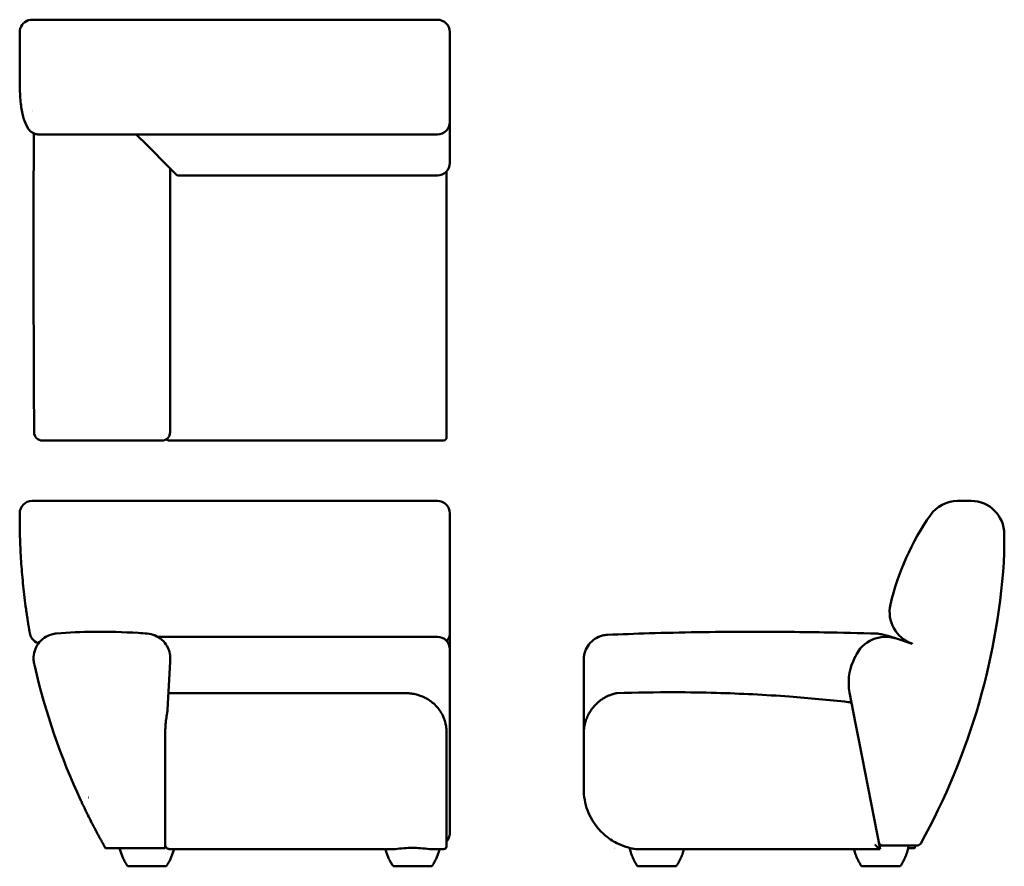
# Model space of a CAD drawing. Header units: millimetres. Extents: x 536 to 2909, y 116 to 2155.
import ezdxf

# ---------------------------------------------------------------- set-up
doc = ezdxf.new("R2010")
doc.units = ezdxf.units.MM
doc.header["$LTSCALE"] = 4
doc.layers.add('Visible (ANSI)', color=7, linetype='Continuous', lineweight=50)

msp = doc.modelspace()

# ---------------------------------------------------------------- linework, layer by layer
at = {"layer": 'Visible (ANSI)'}
for p, q in [((565.9, 2155.4), (1542.7, 2155.4)), ((535.9, 2115.5), (535.9, 2075.4)), ((1572.7, 2075.4), (1572.7, 2125.4)), ((535.9, 2042.8), (535.9, 2075.4)), ((1572.7, 2075.4), (1572.7, 2042.8)), ((535.9, 2042.8), (535.9, 2002.7)), ((1572.7, 2001.9), (1572.7, 2042.8)), ((1572.7, 1910.3), (1572.7, 2001.9)), ((567.7, 1936.7), (567.7, 1936.7)), ((1572.7, 1909.1), (1572.7, 1910.3)), ((1572.7, 1909.1), (1572.7, 1885.6)), ((582.5, 1879.1), (1542.7, 1879.1)), ((820.2, 1875.5), (816.7, 1879.1)), ((840.4, 1855.3), (820.2, 1875.5)), ((1572.7, 1823.8), (1572.7, 1885.6)), ((840.4, 1855.3), (898.5, 1797.2)), ((1572.7, 1823.8), (1572.7, 1818.4)), ((1572.7, 1810.2), (1572.7, 1818.4)), ((902.6, 1793.1), (898.5, 1797.2)), ((912.6, 1783.2), (902.6, 1793.1)), ((919.6, 1780.2), (1542.7, 1780.2)), ((1564.8, 1151.8), (1564.8, 1790)), ((878.5, 1141.7), (590.7, 1141.7)), ((1554.8, 1141.7), (896.8, 1141.7)), ((565.9, 996.1), (1542.7, 996.1)), ((2796.4, 996.1), (2829, 996.1)), ((535.9, 966.1), (535.9, 945.9)), ((1572.7, 944.8), (1572.7, 966.1)), ((1572.7, 739.7), (1572.7, 944.8)), ((2909, 916.1), (2909, 871.1)), ((1572.7, 678.4), (1572.7, 739.7)), ((859, 668.9), (859, 668.9)), ((868.8, 668.9), (1542.7, 668.9)), ((1572.7, 678.4), (1572.7, 638.9)), ((2648.8, 664.6), (2686.7, 651.7)), ((2686.7, 651.7), (2687, 652.6)), ((1572.7, 609.2), (1572.7, 638.9)), ((2544.6, 609.4), (2549.9, 621.4)), ((898.4, 608.5), (892.4, 493.8)), ((898.6, 613.8), (898.4, 608.5)), ((1572.7, 609.2), (1572.7, 597.2)), ((1572.7, 540.5), (1572.7, 597.2)), ((1895.3, 611.8), (1895.3, 613.7)), ((1895.3, 611.8), (1895.3, 609.6)), ((1895.3, 435.5), (1895.3, 609.6)), ((1464.8, 533.2), (896.8, 533.2)), ((1572.7, 540.5), (1572.7, 196.1)), ((2550.7, 459.8), (2536.1, 534.7)), ((2550.7, 459.8), (2559.2, 415.7)), ((886.8, 438), (886.8, 435.5)), ((886.8, 302), (886.8, 435.5)), ((1564.8, 435.5), (1564.8, 438.5)), ((1564.8, 435.5), (1564.8, 302)), ((1895.3, 302), (1895.3, 435.5)), ((2559.2, 415.7), (2609.4, 157.7)), ((886.8, 302), (886.8, 204)), ((1564.8, 302), (1564.8, 167.6)), ((886.8, 204), (886.8, 161.4)), ((886.8, 166.1), (886.9, 166.1)), ((2607.7, 166.1), (2641.5, 166.1)), ((2698.8, 166.1), (2641.5, 166.1)), ((755.8, 159.4), (742.9, 159.4)), ((1441.9, 157.6), (896.8, 157.6)), ((1554.8, 157.6), (1523.4, 157.6)), ((2609.4, 157.7), (2020.8, 157.6)), ((2683.6, 159.4), (2677.2, 159.4)), ((2687.8, 159.4), (2677.2, 159.4)), ((796.2, 116.1), (842.7, 116.1)), ((842.7, 116.1), (889.2, 116.1)), ((1436.2, 116.1), (1482.7, 116.1)), ((1482.7, 116.1), (1529.2, 116.1)), ((2025.1, 116.1), (2118.1, 116.1)), ((2565.1, 116.1), (2658.1, 116.1))]:
    msp.add_line(p, q, dxfattribs=at)
for centre, radius, start, end in [((565.9, 2125.4), 30, 90, 162.6927), ((1542.7, 2125.4), 30, 0, 90), ((1542.7, 1909.1), 30, 270, 0), ((1542.7, 1810.2), 30, 270, 0), ((919.6, 1790.2), 10, 225, 270), ((896.8, 1151.7), 10, 222.4156, 270), ((565.9, 966.1), 30, 90, 180), ((1542.7, 966.1), 30, 0, 90), ((2796.4, 916.1), 80, 90, 144.906), ((2829, 916.1), 80, 0, 90), ((3235.5, 607.5), 616.7, 144.906, 166.9856), ((1289.2, 958.3), 1622.1, 330.9744, 356.9182), ((2712.6, 728.4), 80, 166.9856, 251.3401), ((590, 682.1), 30, 214.0644, 253.4821), ((1542.7, 638.9), 30, 0, 90), ((1542.7, 678.4), 30, 339.1892, 0), ((2623, 588.9), 80, 71.172, 156), ((2570.7, 458.9), 220, 69.1875, 74.5916), ((2153.2, 960.6), 1622.1, 192.913, 205.0073), ((2658.8, 558.6), 125, 156, 191), ((1995.3, 435.5), 100, 178.1214, 180), ((2616, 176.1), 10, 191, 270), ((2698.8, 176.1), 10, 270, 330.9744)]:
    msp.add_arc(centre, radius, start, end, dxfattribs=at)
for centre, major_axis, ratio, start_param, end_param in [((590, 1943.5), (-30, 0), 0.340973, 0.733471, 0.733472), ((590.7, 1161.7), (0, -20), 0.999991, 4.718649, 6.283185), ((878.5, 1161.7), (0, -20), 0.999992, 0, 1.568982), ((838.4, 1161.7), (60, 0), 0.010706, 6.279139, 6.283169), ((535.9, 946.3), (0, -0.393), 0.000014, 5.895635, 6.283975)]:
    msp.add_ellipse(centre, major_axis=major_axis, ratio=ratio, start_param=start_param, end_param=end_param, dxfattribs=at)
for points, degree, knots in [([(535.9, 2115.5), (535.9, 2115.5), (535.9, 2115.6), (535.9, 2115.7), (535.9, 2115.8), (535.9, 2116.7), (535.9, 2118.1), (536, 2121.9), (536, 2125), (536.1, 2127.5)], 3, [-13.680746, -13.680746, -13.680746, -13.680746, -13.660676, -13.660676, -13.472185, -13.472185, -12.298597, -12.298597, -10.44424, -10.44424, -10.44424, -10.44424]), ([(537.3, 2134.3), (537.1, 2133.8), (536.9, 2133.2), (536.8, 2132.6), (536.7, 2131.9), (536.5, 2131.3), (536.4, 2130.7), (536.4, 2130.1), (536.3, 2129.5), (536.2, 2129), (536.2, 2128.4), (536.1, 2127.9), (536.1, 2127.5)], 3, [0.00000022, 0.00000022, 0.00000022, 0.00000022, 0.00363148, 0.00363148, 0.00363148, 0.00726274, 0.00726274, 0.00726274, 0.010894, 0.010894, 0.010894, 0.01452526, 0.01452526, 0.01452526, 0.01452526]), ([(555.2, 1894.9), (550.9, 1902.1), (547.8, 1909.8), (542.5, 1927.4), (540.6, 1937.5), (537.6, 1960.4), (536.7, 1973.5), (536.1, 1992.5), (536, 1997.4), (535.9, 2002.5)], 3, [0, 0, 0, 0, 6.267028, 6.267028, 13.279444, 13.279444, 20.904597, 20.904597, 23.455898, 23.455898, 23.455898, 23.455898]), ([(582.5, 1879.1), (579.1, 1879.1), (575.6, 1879.6), (569.1, 1881.9), (566.1, 1883.6), (560.7, 1887.7), (558.4, 1890.2), (556.1, 1893.5), (555.7, 1894.2), (555.2, 1894.9)], 3, [0, 0, 0, 0, 1.061941, 1.061941, 2.123125, 2.123125, 3.192545, 3.192545, 3.495335, 3.495335, 3.495335, 3.495335]), ([(570.7, 1161.6), (570.5, 1194.9), (570.3, 1228.2), (569.7, 1361.5), (569.4, 1461.6), (569.3, 1668.3), (569.5, 1775), (569.9, 1881.8)], 3, [0, 0, 0, 0, 10.000059, 10.000059, 40.001284, 40.001284, 72.021428, 72.021428, 72.021428, 72.021428]), ([(898.5, 1797.2), (898.6, 1763.9), (898.6, 1730.5), (898.7, 1599.4), (898.8, 1501.5), (898.7, 1323), (898.6, 1242.3), (898.5, 1161.7)], 3, [0, 0, 0, 0, 10.000109, 10.000109, 39.354061, 39.354061, 63.559111, 63.559111, 63.559111, 63.559111]), ([(1564.8, 1151.7), (1564.8, 1150), (1564.8, 1148.4), (1564.1, 1144.6), (1561.8, 1142.4), (1558.1, 1141.7), (1556.5, 1141.7), (1554.8, 1141.7)], 5, [0, 0, 0, 0, 0, 0, 0.5, 0.5, 1, 1, 1, 1, 1, 1]), ([(551.2, 735.5), (548.6, 754.4), (546.4, 772.9), (542.6, 809.3), (541.1, 827.1), (538.6, 862.3), (537.7, 879.5), (536.9, 900.6), (536.7, 904.8), (536.5, 913.2), (536.4, 917.4), (536.1, 929.8), (536, 937.9), (535.9, 945.9)], 3, [0, 0, 0, 0, 0.0576076, 0.0576076, 0.1152152, 0.1152152, 0.1728228, 0.1728228, 0.1872247, 0.1872247, 0.2016266, 0.2016266, 0.2304304, 0.2304304, 0.2304304, 0.2304304]), ([(560.5, 676.9), (560.4, 677.1), (560.4, 677.2), (560.4, 677.3), (560.3, 677.7), (560.3, 678), (560.2, 678.4), (560.2, 678.5), (560.1, 678.7), (560.1, 678.9), (560.1, 679.1), (560, 679.2), (560, 679.5), (559.9, 680), (559.8, 680.5), (559.7, 681.1), (559.5, 682.2), (559.3, 683.4), (559.1, 684.7), (559, 685.2), (558.9, 685.8), (558.8, 686.3), (558.8, 686.4), (558.8, 686.5), (558.8, 686.6), (558.7, 687.1), (558.6, 687.5), (558.6, 687.9), (558.5, 688), (558.5, 688.1), (558.5, 688.2), (558.4, 688.7), (558.3, 689.3), (558.2, 689.9), (558.1, 690.4), (558.1, 690.9), (558, 691.4), (557.9, 692), (557.8, 692.7), (557.7, 693.3), (557.3, 695.2), (557, 697.1), (556.7, 699.1), (556.6, 699.7), (556.5, 700.3), (556.4, 700.9), (556.4, 701), (556.4, 701.1), (556.4, 701.2), (556.3, 701.8), (556.2, 702.3), (556.1, 702.9), (556.1, 703), (556, 703.2), (556, 703.3), (555.9, 703.9), (555.9, 704.4), (555.8, 705), (555.6, 705.9), (555.5, 706.8), (555.3, 707.7), (555.3, 708.2), (555.2, 708.7), (555.1, 709.1), (554.7, 711.7), (554.3, 714.2), (553.9, 716.8), (553.9, 717.2), (553.8, 717.5), (553.8, 717.8), (553.7, 718.3), (553.6, 718.7), (553.6, 719.2), (553.5, 719.5), (553.5, 719.8), (553.5, 720.1), (553.4, 720.6), (553.3, 721), (553.2, 721.5), (553.2, 721.8), (553.2, 722), (553.1, 722.3), (552.9, 723.6), (552.7, 724.9), (552.5, 726.2), (552.5, 726.4), (552.5, 726.6), (552.5, 726.7), (552.1, 729.7), (551.6, 732.6), (551.2, 735.5)], 3, [0.00156843, 0.00156843, 0.00156843, 0.00156843, 0.0026332, 0.0026332, 0.0026332, 0.00499307, 0.00499307, 0.00499307, 0.0061089, 0.0061089, 0.0061089, 0.00735744, 0.00735744, 0.00735744, 0.01064938, 0.01064938, 0.01064938, 0.01683315, 0.01683315, 0.01683315, 0.01920758, 0.01920758, 0.01920758, 0.01973032, 0.01973032, 0.01973032, 0.02158364, 0.02158364, 0.02158364, 0.02200056, 0.02200056, 0.02200056, 0.02427079, 0.02427079, 0.02427079, 0.02634139, 0.02634139, 0.02634139, 0.02881127, 0.02881127, 0.02881127, 0.0358801, 0.0358801, 0.0358801, 0.03789221, 0.03789221, 0.03789221, 0.03826956, 0.03826956, 0.03826956, 0.04016245, 0.04016245, 0.04016245, 0.04066085, 0.04066085, 0.04066085, 0.04243268, 0.04243268, 0.04243268, 0.04544659, 0.04544659, 0.04544659, 0.04697316, 0.04697316, 0.04697316, 0.05503123, 0.05503123, 0.05503123, 0.0560541, 0.0560541, 0.0560541, 0.05742982, 0.05742982, 0.05742982, 0.05832434, 0.05832434, 0.05832434, 0.05982838, 0.05982838, 0.05982838, 0.06059457, 0.06059457, 0.06059457, 0.06462515, 0.06462515, 0.06462515, 0.06513505, 0.06513505, 0.06513505, 0.07421599, 0.07421599, 0.07421599, 0.07421599]), ([(560.5, 676.9), (560.6, 675.9), (560.9, 674.9), (561.2, 673.8), (561.5, 672.8), (561.8, 671.8), (562.2, 670.9), (563, 668.9), (564, 667.1), (565.1, 665.3)], 3, [-0.00005603, -0.00005603, -0.00005603, -0.00005603, 0.00317044, 0.00317044, 0.00317044, 0.00639691, 0.00639691, 0.00639691, 0.01284985, 0.01284985, 0.01284985, 0.01284985]), ([(581.8, 653.8), (579.8, 654.3), (577.8, 655.1), (573.8, 657.1), (571.8, 658.5), (568.1, 661.6), (566.5, 663.4), (565.1, 665.3)], 3, [0.856078, 0.856078, 0.856078, 0.856078, 1.482869, 1.482869, 2.225373, 2.225373, 2.964677, 2.964677, 2.964677, 2.964677]), ([(570.8, 604.1), (570, 607.9), (569.5, 611.9), (569.2, 622.4), (570.2, 629), (574.1, 641.4), (577.1, 647.4), (584.7, 657.9), (589.5, 662.6), (600.2, 670.1), (606.3, 673), (616.6, 676), (620.7, 676.8), (624.9, 677.1)], 3, [0, 0, 0, 0, 1.191446, 1.191446, 3.141767, 3.141767, 5.092118, 5.092118, 7.041694, 7.041694, 9.012614, 9.012614, 10.269252, 10.269252, 10.269252, 10.269252]), ([(624.9, 677.1), (654.7, 679.3), (684.5, 680.6), (750.1, 681.4), (785.9, 680.5), (828.9, 677.8), (836.1, 677.3), (843.4, 676.7)], 3, [0, 0, 0, 0, 10.003859, 10.003859, 22.002283, 22.002283, 24.439176, 24.439176, 24.439176, 24.439176]), ([(843.4, 676.7), (849.8, 676.2), (856.3, 674.7), (868.2, 669.6), (873.9, 666), (883.6, 657.3), (887.8, 652.1), (894.2, 640.8), (896.5, 634.5), (898.1, 625.8), (898.4, 623.4), (898.8, 618.6), (898.8, 616.2), (898.6, 613.8)], 3, [0, 0, 0, 0, 1.944641, 1.944641, 3.895169, 3.895169, 5.845484, 5.845484, 7.795806, 7.795806, 8.511604, 8.511604, 9.237955, 9.237955, 9.237955, 9.237955]), ([(1570.7, 667.7), (1569.6, 664.9), (1568, 662.4), (1565.5, 660), (1565.1, 659.6), (1564.7, 659.3)], 3, [2.104562, 2.104562, 2.104562, 2.104562, 3.750619, 3.750619, 4.070914, 4.070914, 4.070914, 4.070914]), ([(1895.3, 613.7), (1895.3, 617.1), (1895.6, 620.5), (1896.7, 627.1), (1897.6, 630.4), (1900.8, 639.6), (1904, 645.5), (1912, 655.7), (1916.9, 660.3), (1927.8, 667.4), (1934, 670.2), (1944.4, 672.9), (1948.6, 673.5), (1952.8, 673.7)], 3, [0, 0, 0, 0, 1.020494, 1.020494, 2.012231, 2.012231, 3.962584, 3.962584, 5.912163, 5.912163, 7.883085, 7.883085, 9.139723, 9.139723, 9.139723, 9.139723]), ([(1952.8, 673.7), (1986.1, 675.1), (2019.4, 676.3), (2130.3, 679.6), (2207.9, 680.9), (2348.5, 681.2), (2411.7, 680.6), (2517.3, 678.8), (2560.2, 677.8), (2602.2, 676.7)], 3, [0.00008, 0.00008, 0.00008, 0.00008, 10.000259, 10.000259, 33.30461, 33.30461, 52.302327, 52.302327, 65.451275, 65.451275, 65.451275, 65.451275]), ([(2629.1, 671), (2626.4, 671.8), (2622.8, 672.7), (2614.3, 674.6), (2610, 675.4), (2603.9, 676.4), (2602.2, 676.7), (2602.2, 676.7)], 3, [-22.075815, -22.075815, -22.075815, -22.075815, -17.064959, -17.064959, -11.686754, -11.686754, -6.394877, -6.394877, -6.394877, -6.394877]), ([(572.2, 598.1), (572, 599.2), (571.8, 600.1), (571.6, 600.8), (571.6, 600.9), (571.6, 600.9), (571.6, 600.9), (571.4, 601.7), (571.3, 602.3), (571.1, 602.8), (571.1, 602.8), (571.1, 602.8), (571.1, 602.8), (571, 603.3), (571, 603.6), (570.9, 603.8), (570.9, 603.8), (570.9, 603.8), (570.9, 603.8), (570.9, 604), (570.8, 604.1), (570.8, 604.1)], 3, [0, 0, 0, 0, 0.1131254, 0.1131254, 0.1131254, 0.1172129, 0.1172129, 0.1172129, 0.231884, 0.231884, 0.231884, 0.2344257, 0.2344257, 0.2344257, 0.350642, 0.350642, 0.350642, 0.3516386, 0.3516386, 0.3516386, 0.4445641, 0.4445641, 0.4445641, 0.4445641]), ([(1464.8, 533.2), (1467.8, 533.2), (1470.8, 533.1), (1476.8, 532.6), (1479.8, 532.3), (1487.3, 531.1), (1491.6, 530.1), (1503.2, 526.7), (1510.1, 523.8), (1524.7, 515.6), (1532.3, 509.9), (1545.4, 496.2), (1551.1, 488.2), (1559.3, 471.2), (1562.2, 462.2), (1564.3, 449), (1564.6, 444.8), (1564.8, 440.3), (1564.8, 440), (1564.8, 439.4), (1564.8, 439.2), (1564.8, 438.9), (1564.8, 438.8), (1564.8, 438.7), (1564.8, 438.6), (1564.8, 438.6), (1564.8, 438.5), (1564.8, 438.5), (1564.8, 438.5), (1564.8, 438.5), (1564.8, 438.5), (1564.8, 438.5), (1564.8, 438.5), (1564.8, 438.5), (1564.8, 438.5), (1564.8, 438.5), (1564.8, 438.5), (1564.8, 438.5), (1564.8, 438.5), (1564.8, 438.5)], 3, [0, 0, 0, 0, 0.900843, 0.900843, 1.87837, 1.87837, 3.447771, 3.447771, 6.199728, 6.199728, 9.569847, 9.569847, 12.794704, 12.794704, 15.625592, 15.625592, 16.861756, 16.861756, 16.97462, 16.97462, 17.031214, 17.031214, 17.059628, 17.059628, 17.073937, 17.073937, 17.081188, 17.081188, 17.084906, 17.084906, 17.086852, 17.086852, 17.087903, 17.087903, 17.088487, 17.088487, 17.08881, 17.08881, 17.089153, 17.089153, 17.089153, 17.089153]), ([(1895.3, 438.8), (1895.4, 441.8), (1895.7, 444.8), (1896.1, 447.9), (1896.4, 450.2), (1896.7, 452.6), (1897.2, 454.9), (1897.5, 456.4), (1897.8, 457.8), (1898.2, 459.3), (1898.2, 459.6), (1898.3, 459.8), (1898.4, 460.1), (1898.4, 460.1), (1898.4, 460.1), (1898.4, 460.2), (1898.6, 461), (1898.8, 461.9), (1899.1, 462.7), (1899.4, 463.9), (1899.7, 465), (1900.1, 466.1), (1900.5, 467.4), (1901, 468.7), (1901.4, 470), (1901.7, 470.6), (1901.9, 471.2), (1902.1, 471.8), (1902.5, 472.8), (1902.9, 473.8), (1903.4, 474.8), (1903.7, 475.6), (1904, 476.4), (1904.4, 477.2), (1904.5, 477.5), (1904.7, 477.8), (1904.8, 478.1), (1904.9, 478.2), (1904.9, 478.3), (1905, 478.4), (1905, 478.6), (1905.1, 478.8), (1905.2, 479), (1905.3, 479.1), (1905.3, 479.2), (1905.4, 479.3), (1905.4, 479.4), (1905.5, 479.4), (1905.5, 479.5), (1905.5, 479.5), (1905.5, 479.5), (1905.5, 479.6), (1906.3, 481), (1907, 482.5), (1907.8, 484), (1908.6, 485.4), (1909.4, 486.8), (1910.3, 488.2), (1911.1, 489.5), (1912, 490.9), (1912.9, 492.2), (1913.6, 493.2), (1914.3, 494.2), (1915.1, 495.2), (1915.6, 495.9), (1916.1, 496.5), (1916.6, 497.1), (1917.8, 498.7), (1919.1, 500.3), (1920.4, 501.8), (1920.6, 502), (1920.8, 502.2), (1921, 502.4), (1922, 503.5), (1923.1, 504.7), (1924.2, 505.8), (1924.3, 505.9), (1924.3, 506), (1924.4, 506.1), (1924.9, 506.5), (1925.4, 507), (1925.8, 507.4), (1926.1, 507.7), (1926.4, 508), (1926.7, 508.3), (1926.8, 508.4), (1927, 508.5), (1927.1, 508.7), (1927.2, 508.7), (1927.3, 508.8), (1927.3, 508.9), (1927.4, 508.9), (1927.5, 509), (1927.5, 509), (1927.5, 509), (1927.5, 509), (1927.5, 509.1), (1928.6, 510), (1929.7, 511), (1930.7, 511.9), (1931.8, 512.7), (1932.8, 513.6), (1933.9, 514.4), (1934.3, 514.7), (1934.7, 515), (1935, 515.3), (1935.7, 515.8), (1936.4, 516.4), (1937.2, 516.9), (1937.7, 517.3), (1938.3, 517.6), (1938.8, 518), (1939.1, 518.2), (1939.4, 518.4), (1939.7, 518.6), (1939.8, 518.7), (1939.9, 518.8), (1940.1, 518.9), (1940.2, 518.9), (1940.2, 519), (1940.3, 519), (1940.4, 519.1), (1940.4, 519.1), (1940.5, 519.2), (1942.7, 520.6), (1945, 521.9), (1947.1, 523.1), (1947.2, 523.2), (1947.2, 523.2), (1947.3, 523.2), (1948.4, 523.8), (1949.5, 524.4), (1950.5, 524.9), (1951.1, 525.2), (1951.6, 525.5), (1952.1, 525.7), (1952.3, 525.8), (1952.5, 525.9), (1952.6, 525.9), (1952.7, 526), (1952.8, 526), (1952.9, 526.1), (1953.1, 526.1), (1953.2, 526.2), (1953.3, 526.3), (1953.4, 526.3), (1953.4, 526.3), (1953.5, 526.4), (1953.6, 526.4), (1953.6, 526.4), (1953.7, 526.4), (1953.7, 526.4), (1953.7, 526.4), (1953.7, 526.4), (1954.8, 527), (1955.9, 527.4), (1957, 527.9), (1958.3, 528.4), (1959.5, 528.9), (1960.6, 529.3), (1960.8, 529.4), (1961, 529.4), (1961.2, 529.5), (1962, 529.8), (1962.8, 530.1), (1963.6, 530.3), (1964, 530.5), (1964.5, 530.6), (1964.9, 530.8), (1965, 530.8), (1965.1, 530.8), (1965.2, 530.9), (1965.3, 530.9), (1965.4, 530.9), (1965.5, 531), (1965.6, 531), (1965.7, 531), (1965.8, 531.1), (1965.8, 531.1), (1965.9, 531.1), (1965.9, 531.1), (1966, 531.1), (1966, 531.1), (1966, 531.1), (1966, 531.1), (1966.1, 531.1), (1966.1, 531.1), (1966.1, 531.1), (1966.1, 531.1), (1966.1, 531.1), (1967.1, 531.4), (1967.9, 531.7), (1968.7, 531.9), (1968.7, 531.9), (1968.8, 531.9), (1968.8, 531.9), (1969.5, 532.1), (1970, 532.3), (1970.5, 532.4), (1970.6, 532.4), (1970.7, 532.4), (1970.8, 532.5), (1970.8, 532.5), (1970.8, 532.5), (1970.8, 532.5), (1971.1, 532.5), (1971.4, 532.6), (1971.7, 532.7), (1971.9, 532.7), (1972.2, 532.8), (1972.3, 532.8), (1972.4, 532.8), (1972.4, 532.9), (1972.5, 532.9), (1972.7, 532.9), (1972.8, 532.9), (1972.8, 532.9)], 3, [0, 0, 0, 0, 0.052712, 0.052712, 0.052712, 0.094169, 0.094169, 0.094169, 0.119873, 0.119873, 0.119873, 0.124512, 0.124512, 0.124512, 0.125, 0.125, 0.125, 0.141203, 0.141203, 0.141203, 0.162641, 0.162641, 0.162641, 0.1875, 0.1875, 0.1875, 0.199318, 0.199318, 0.199318, 0.21875, 0.21875, 0.21875, 0.234375, 0.234375, 0.234375, 0.240002, 0.240002, 0.240002, 0.242188, 0.242188, 0.242188, 0.246094, 0.246094, 0.246094, 0.248047, 0.248047, 0.248047, 0.249756, 0.249756, 0.249756, 0.25, 0.25, 0.25, 0.284012, 0.284012, 0.284012, 0.317284, 0.317284, 0.317284, 0.349704, 0.349704, 0.349704, 0.375, 0.375, 0.375, 0.391504, 0.391504, 0.391504, 0.431912, 0.431912, 0.431912, 0.4375, 0.4375, 0.4375, 0.46875, 0.46875, 0.46875, 0.471183, 0.471183, 0.471183, 0.484375, 0.484375, 0.484375, 0.492188, 0.492188, 0.492188, 0.496094, 0.496094, 0.496094, 0.498047, 0.498047, 0.498047, 0.499756, 0.499756, 0.499756, 0.5, 0.5, 0.5, 0.531942, 0.531942, 0.531942, 0.5625, 0.5625, 0.5625, 0.573791, 0.573791, 0.573791, 0.59375, 0.59375, 0.59375, 0.609375, 0.609375, 0.609375, 0.617188, 0.617188, 0.617188, 0.621094, 0.621094, 0.621094, 0.623047, 0.623047, 0.623047, 0.625, 0.625, 0.625, 0.686158, 0.686158, 0.686158, 0.6875, 0.6875, 0.6875, 0.71875, 0.71875, 0.71875, 0.734375, 0.734375, 0.734375, 0.739152, 0.739152, 0.739152, 0.742188, 0.742188, 0.742188, 0.746094, 0.746094, 0.746094, 0.748047, 0.748047, 0.748047, 0.749878, 0.749878, 0.749878, 0.75, 0.75, 0.75, 0.777802, 0.777802, 0.777802, 0.8125, 0.8125, 0.8125, 0.818093, 0.818093, 0.818093, 0.84375, 0.84375, 0.84375, 0.859375, 0.859375, 0.859375, 0.862873, 0.862873, 0.862873, 0.867188, 0.867188, 0.867188, 0.871094, 0.871094, 0.871094, 0.873047, 0.873047, 0.873047, 0.874023, 0.874023, 0.874023, 0.874878, 0.874878, 0.874878, 0.875, 0.875, 0.875, 0.904561, 0.904561, 0.904561, 0.90625, 0.90625, 0.90625, 0.93174, 0.93174, 0.93174, 0.937378, 0.937378, 0.937378, 0.9375, 0.9375, 0.9375, 0.952238, 0.952238, 0.952238, 0.96875, 0.96875, 0.96875, 0.972896, 0.972896, 0.972896, 1, 1, 1, 1]), ([(1975.5, 533.2), (1975.2, 533.2), (1975, 533.2), (1974.4, 533.2), (1973.9, 533.2), (1973.3, 533.1), (1973.1, 533), (1972.8, 532.9)], 5, [0, 0, 0, 0, 0, 0, 0.5, 0.5, 1, 1, 1, 1, 1, 1]), ([(1975.5, 533.2), (2022, 534.7), (2068.5, 535.5), (2148.4, 535.3), (2181.7, 534.8), (2273.8, 532.2), (2332.6, 529.2), (2438.5, 521.4), (2485.6, 517), (2532.7, 511.8)], 3, [0, 0, 0, 0, 13.960983, 13.960983, 23.961808, 23.961808, 41.605874, 41.605874, 55.807759, 55.807759, 55.807759, 55.807759]), ([(1975.5, 533.2), (1975.5, 533.2), (1975.5, 533.2), (1975.5, 533.2), (1975.5, 533.2), (1975.5, 533.2)], 3, [28.394014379, 28.394014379, 28.394014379, 28.394014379, 28.396755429, 28.396755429, 28.400046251, 28.400046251, 28.400046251, 28.400046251]), ([(2532.7, 511.8), (2534.1, 511.8), (2535.4, 511.7), (2538.5, 511.1), (2540.5, 509.4), (2541.6, 506.5), (2541.9, 505.1), (2542.1, 503.7)], 5, [0, 0, 0, 0, 0, 0, 0.5, 0.5, 1, 1, 1, 1, 1, 1]), ([(2532.7, 511.8), (2532.7, 511.8), (2532.7, 511.8), (2532.7, 511.8), (2532.7, 511.8), (2532.7, 511.8), (2532.7, 511.8), (2532.7, 511.8), (2532.7, 511.8), (2532.7, 511.8), (2532.7, 511.8), (2532.7, 511.8), (2532.7, 511.8), (2532.7, 511.8), (2532.7, 511.8), (2532.7, 511.8), (2532.7, 511.8), (2532.7, 511.8)], 3, [22.321771, 22.321771, 22.321771, 22.321771, 25.67405, 25.67405, 27.685417, 27.685417, 28.062548, 28.062548, 28.345396, 28.345396, 28.398431, 28.398431, 28.399674, 28.399674, 28.400006, 28.400006, 28.400048, 28.400048, 28.400048, 28.400048]), ([(886.8, 438), (886.8, 443.5), (886.8, 448.6), (887.4, 459.5), (888, 464.9), (889.5, 475.5), (890.5, 480.4), (891.8, 488.1), (892.2, 491), (892.4, 493.8)], 3, [0.253991, 0.253991, 0.253991, 0.253991, 1.933441, 1.933441, 3.643798, 3.643798, 5.320865, 5.320865, 6.397658, 6.397658, 6.397658, 6.397658]), ([(2020.8, 157.6), (2014.9, 158.4), (2008.9, 159.6), (2003.1, 161.2), (1994.8, 163.4), (1986.6, 166.5), (1978.8, 170.2), (1968.3, 175.1), (1958.5, 181.3), (1949.5, 188.6), (1942.7, 194), (1936.5, 200.1), (1930.8, 206.6), (1925.2, 213.2), (1920.1, 220.2), (1915.7, 227.7), (1911.2, 235.1), (1907.5, 243), (1904.5, 251.1), (1901.4, 259.2), (1899.1, 267.6), (1897.6, 276.2), (1896.1, 284.7), (1895.3, 293.4), (1895.3, 302)], 3, [0, 0, 0, 0, 0.0865854, 0.0865854, 0.0865854, 0.2111423, 0.2111423, 0.2111423, 0.3772173, 0.3772173, 0.3772173, 0.5017738, 0.5017738, 0.5017738, 0.6263304, 0.6263304, 0.6263304, 0.7508869, 0.7508869, 0.7508869, 0.8754435, 0.8754435, 0.8754435, 1, 1, 1, 1]), ([(742.9, 159.4), (742.3, 160.3), (741.8, 161.3), (741.3, 162.3), (741.2, 162.3), (741.2, 162.3), (741.2, 162.4), (741.2, 162.4), (741.2, 162.4), (741.1, 162.5), (741.1, 162.5), (741.1, 162.5), (741.1, 162.5), (741.1, 162.5), (741.1, 162.5), (741.1, 162.5), (741.1, 162.5), (741.1, 162.5), (741.1, 162.5), (741.1, 162.5), (741.1, 162.6), (741.1, 162.6), (741.1, 162.6), (741, 162.6), (741, 162.7), (741, 162.7), (741, 162.7), (741, 162.8), (740.9, 162.9), (740.8, 163.1), (740.7, 163.2), (740.5, 163.5), (740.4, 163.8), (740.2, 164.2), (739.8, 164.8), (739.4, 165.5), (739, 166.2), (738.9, 166.4), (738.9, 166.5), (738.8, 166.6), (738.7, 166.9), (738.5, 167.1), (738.4, 167.4), (738.1, 167.8), (737.9, 168.2), (737.7, 168.6), (737.6, 168.7), (737.5, 168.9), (737.5, 169), (737.1, 169.7), (736.7, 170.4), (736.2, 171.2), (736.2, 171.3), (736.1, 171.4), (736, 171.5), (736, 171.7), (735.9, 171.8), (735.9, 171.9), (735.7, 172.1), (735.6, 172.3), (735.5, 172.6), (735.4, 172.7), (735.3, 172.8), (735.3, 172.9), (735.2, 173), (735.2, 173), (735.2, 173.1), (735.1, 173.2), (735.1, 173.2), (735.1, 173.3), (735, 173.3), (735, 173.4), (735, 173.5), (734.9, 173.5), (734.9, 173.6), (734.9, 173.6), (734.8, 173.8), (734.8, 173.9), (734.7, 174), (734.6, 174.1), (734.6, 174.2), (734.5, 174.4), (734.4, 174.5), (734.4, 174.6), (734.3, 174.7), (734.2, 175), (734, 175.2), (733.9, 175.4), (733.6, 175.9), (733.3, 176.4), (733.1, 176.9), (733, 177), (732.9, 177.1), (732.9, 177.2), (731.8, 179.2), (730.7, 181.2), (729.5, 183.4), (728.3, 185.6), (727, 187.9), (725.7, 190.4), (725.7, 190.4), (725.7, 190.4), (725.7, 190.5), (725, 191.6), (724.4, 192.9), (723.7, 194.1), (723.7, 194.1), (723.7, 194.1), (723.7, 194.1), (723.1, 195.3), (722.4, 196.6), (721.7, 197.9), (721.7, 197.9), (721.7, 197.9), (721.7, 197.9), (720.3, 200.4), (719, 203), (717.6, 205.6), (717.6, 205.7), (717.5, 205.8), (717.5, 205.8), (717.1, 206.5), (716.8, 207.2), (716.4, 207.9), (716.3, 208), (716.2, 208.2), (716.2, 208.4), (716.1, 208.5), (716, 208.7), (715.9, 208.9), (715.8, 209.1), (715.7, 209.2), (715.6, 209.4), (715.5, 209.6), (715.4, 209.7), (715.4, 209.9), (715.2, 210.3), (715, 210.6), (714.8, 210.9), (714.6, 211.3), (714.5, 211.6), (714.3, 212), (714, 212.5), (713.7, 213.1), (713.4, 213.7), (713.3, 213.8), (713.3, 213.9), (713.2, 214.1), (712.5, 215.3), (711.9, 216.6), (711.3, 217.8), (711.2, 218), (711.1, 218.1), (711, 218.3), (710.4, 219.5), (709.7, 220.8), (709.1, 222), (709, 222.2), (708.9, 222.4), (708.8, 222.6), (706, 228), (703.3, 233.5), (700.5, 239.1), (700.3, 239.4), (700.2, 239.8), (700, 240.1), (698.5, 243.1), (697.1, 246.1), (695.6, 249.1), (694.3, 251.6), (693.1, 254.2), (691.9, 256.7), (691.6, 257.2), (691.4, 257.7), (691.2, 258.2), (690, 260.7), (688.7, 263.2), (687.5, 265.8), (687.3, 266.3), (687, 266.9), (686.7, 267.5), (686, 269), (685.3, 270.6), (684.5, 272.2), (684.3, 272.6), (684.2, 273), (684, 273.3), (683.9, 273.5), (683.8, 273.7), (683.7, 273.9), (683.6, 274.1), (683.5, 274.3), (683.4, 274.5), (683.4, 274.7), (683.3, 274.8), (683.2, 274.9)], 3, [0, 0, 0, 0, 0.0089861, 0.0089861, 0.0089861, 0.0093598, 0.0093598, 0.0093598, 0.009683, 0.009683, 0.009683, 0.0097234, 0.0097234, 0.0097234, 0.0097638, 0.0097638, 0.0097638, 0.0098446, 0.0098446, 0.0098446, 0.0100061, 0.0100061, 0.0100061, 0.0102699, 0.0102699, 0.0102699, 0.0106527, 0.0106527, 0.0106527, 0.0119465, 0.0119465, 0.0119465, 0.0145371, 0.0145371, 0.0145371, 0.0197297, 0.0197297, 0.0197297, 0.0205398, 0.0205398, 0.0205398, 0.0223315, 0.0223315, 0.0223315, 0.0249362, 0.0249362, 0.0249362, 0.0256747, 0.0256747, 0.0256747, 0.0301489, 0.0301489, 0.0301489, 0.0308008, 0.0308008, 0.0308008, 0.0314527, 0.0314527, 0.0314527, 0.0327567, 0.0327567, 0.0327567, 0.0334087, 0.0334087, 0.0334087, 0.0337348, 0.0337348, 0.0337348, 0.0340609, 0.0340609, 0.0340609, 0.034387, 0.034387, 0.034387, 0.0347131, 0.0347131, 0.0347131, 0.0353653, 0.0353653, 0.0353653, 0.0360176, 0.0360176, 0.0360176, 0.0366699, 0.0366699, 0.0366699, 0.0379748, 0.0379748, 0.0379748, 0.040585, 0.040585, 0.040585, 0.0410795, 0.0410795, 0.0410795, 0.0510338, 0.0510338, 0.0510338, 0.0614947, 0.0614947, 0.0614947, 0.0616193, 0.0616193, 0.0616193, 0.066729, 0.066729, 0.066729, 0.0667542, 0.0667542, 0.0667542, 0.0718891, 0.0718891, 0.0718891, 0.0719657, 0.0719657, 0.0719657, 0.082159, 0.082159, 0.082159, 0.0824449, 0.0824449, 0.0824449, 0.0850659, 0.0850659, 0.0850659, 0.0857212, 0.0857212, 0.0857212, 0.0863765, 0.0863765, 0.0863765, 0.0870319, 0.0870319, 0.0870319, 0.0876872, 0.0876872, 0.0876872, 0.0889981, 0.0889981, 0.0889981, 0.0903091, 0.0903091, 0.0903091, 0.0924289, 0.0924289, 0.0924289, 0.0929313, 0.0929313, 0.0929313, 0.0975638, 0.0975638, 0.0975638, 0.098177, 0.098177, 0.098177, 0.1026988, 0.1026988, 0.1026988, 0.1034243, 0.1034243, 0.1034243, 0.1232385, 0.1232385, 0.1232385, 0.1244284, 0.1244284, 0.1244284, 0.1349386, 0.1349386, 0.1349386, 0.1437783, 0.1437783, 0.1437783, 0.1454538, 0.1454538, 0.1454538, 0.1540481, 0.1540481, 0.1540481, 0.1559742, 0.1559742, 0.1559742, 0.1612368, 0.1612368, 0.1612368, 0.162552, 0.162552, 0.162552, 0.1632094, 0.1632094, 0.1632094, 0.1638667, 0.1638667, 0.1638667, 0.164318, 0.164318, 0.164318, 0.164318]), ([(702, 282.1), (701.8, 282.1), (701.6, 282.1), (701.2, 282), (701, 281.9), (700.9, 281.9)], 3, [0, 0, 0, 0, 0.0561102, 0.0561102, 0.1127251, 0.1127251, 0.1127251, 0.1127251]), ([(1572.7, 196.1), (1572.7, 194.2), (1572.5, 192.3), (1572.1, 190.3), (1571.7, 188.4), (1571.1, 186.5), (1570.4, 184.6), (1569.6, 182.9), (1568.7, 181.1), (1567.6, 179.5), (1566.8, 178.2), (1565.8, 177), (1564.8, 175.9)], 3, [4.712389, 4.712389, 4.712389, 4.712389, 4.9220147, 4.9220147, 4.9220147, 5.1195698, 5.1195698, 5.1195698, 5.310254, 5.310254, 5.310254, 5.4560997, 5.4560997, 5.4560997, 5.4560997]), ([(886.8, 167.6), (886.8, 167.2), (886.8, 166.9), (886.8, 166.6), (886.8, 166.4), (886.9, 166.3), (886.9, 166.1)], 3, [-0.000052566, -0.000052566, -0.000052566, -0.000052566, 0.000933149, 0.000933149, 0.000933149, 0.001398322, 0.001398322, 0.001398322, 0.001398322]), ([(1564.8, 167.6), (1564.8, 167.5), (1564.8, 167.5), (1564.8, 166.9), (1564.8, 166.5), (1564.7, 165.6), (1564.7, 165.1), (1564.5, 163.7), (1564.3, 162.7), (1563.4, 160.7), (1563, 160.2), (1562.2, 159.4), (1561.6, 158.9), (1559.7, 158), (1558.6, 157.8), (1556.7, 157.6), (1555.7, 157.6), (1554.8, 157.6)], 3, [-1.372245, -1.372245, -1.372245, -1.372245, -1.366432, -1.366432, -1.240634, -1.240634, -1.113691, -1.113691, -0.88963, -0.88963, -0.691996, -0.691996, -0.495356, -0.495356, -0.273464, -0.273464, 0, 0, 0, 0]), ([(2597.3, 167.7), (2597.3, 167.7), (2597.3, 167.7), (2598.6, 166.6), (2600, 165.4), (2602.8, 163.1), (2604.2, 162), (2606.4, 160.2), (2607.1, 159.6), (2608.1, 158.8), (2608.5, 158.4), (2609.1, 158), (2609.2, 157.9), (2609.4, 157.7), (2609.4, 157.7), (2609.4, 157.7)], 3, [-1.391864, -1.391864, -1.391864, -1.391864, -1.384063, -1.384063, -1.071487, -1.071487, -0.797268, -0.797268, -0.591732, -0.591732, -0.411213, -0.411213, -0.223958, -0.223958, 0, 0, 0, 0]), ([(796.2, 116.1), (794.3, 118.8), (792.6, 121.5), (789.5, 127), (788, 129.8), (785.2, 135.5), (783.9, 138.4), (781.6, 144.2), (780.5, 147.2), (778.6, 153.2), (777.8, 156.3), (777.1, 159.4)], 3, [0, 0, 0, 0, 0.175067, 0.175067, 0.350134, 0.350134, 0.525201, 0.525201, 0.700268, 0.700268, 0.875335, 0.875335, 0.875335, 0.875335]), ([(886.7, 159.5), (886.5, 159.5), (885.6, 159.5), (881.7, 159.5), (879.7, 159.5), (877.6, 159.5), (875.9, 159.5), (873.1, 159.5), (871.8, 159.5), (869.3, 159.5), (868, 159.5), (866.8, 159.5)], 3, [-2.106787, -2.106787, -2.106787, -2.106787, -1.842493, -1.842493, -1.533471, -1.533471, -0.824199, -0.824199, -0.378547, -0.378547, 0, 0, 0, 0]), ([(886.9, 165.9), (886.9, 165.8), (887, 165.7), (887, 165.6), (887, 165.3), (887.1, 165), (887.2, 164.7), (887.3, 164.3), (887.4, 164), (887.5, 163.7), (887.7, 163.4), (887.8, 163.1), (888, 162.9), (888.1, 162.6), (888.3, 162.3), (888.5, 162), (888.8, 161.5), (889.2, 161), (889.7, 160.5), (889.9, 160.3), (890.2, 160.1), (890.4, 159.8), (890.7, 159.6), (890.9, 159.4), (891.2, 159.3), (891.8, 158.9), (892.3, 158.6), (892.9, 158.3), (893.2, 158.2), (893.6, 158.1), (893.9, 158), (894.2, 157.9), (894.5, 157.8), (894.8, 157.8), (895.5, 157.6), (896.1, 157.6), (896.8, 157.6)], 3, [0.00167714, 0.00167714, 0.00167714, 0.00167714, 0.00191886, 0.00191886, 0.00191886, 0.00290458, 0.00290458, 0.00290458, 0.0038903, 0.0038903, 0.0038903, 0.00487601, 0.00487601, 0.00487601, 0.00586173, 0.00586173, 0.00586173, 0.00783316, 0.00783316, 0.00783316, 0.00881887, 0.00881887, 0.00881887, 0.00980459, 0.00980459, 0.00980459, 0.01177602, 0.01177602, 0.01177602, 0.01276173, 0.01276173, 0.01276173, 0.01374745, 0.01374745, 0.01374745, 0.01571888, 0.01571888, 0.01571888, 0.01571888]), ([(889.2, 116.1), (890.9, 118.7), (892.5, 121.3), (895.6, 126.6), (897.1, 129.2), (899.7, 134.7), (901, 137.5), (903.3, 143.1), (904.3, 145.9), (906.2, 151.7), (907, 154.6), (907.8, 157.6)], 3, [0, 0, 0, 0, 0.168175, 0.168175, 0.33635, 0.33635, 0.504525, 0.504525, 0.6727, 0.6727, 0.8406118, 0.8406118, 0.8406118, 0.8406118]), ([(1436.2, 116.1), (1434.4, 118.7), (1432.8, 121.3), (1429.7, 126.6), (1428.3, 129.2), (1425.6, 134.7), (1424.3, 137.5), (1422, 143.1), (1421, 145.9), (1419.1, 151.7), (1418.3, 154.6), (1417.5, 157.6)], 3, [0, 0, 0, 0, 0.168175, 0.168175, 0.33635, 0.33635, 0.504525, 0.504525, 0.6727, 0.6727, 0.8406118, 0.8406118, 0.8406118, 0.8406118]), ([(1441.9, 157.6), (1447.9, 158.3), (1454.8, 159.1), (1468.8, 160.2), (1475.7, 160.5), (1482.7, 160.5)], 3, [0.001435, 0.001435, 0.001435, 0.001435, 2.368202, 2.368202, 4.460578, 4.460578, 4.460578, 4.460578]), ([(1482.7, 160.5), (1489.3, 160.5), (1495.9, 160.2), (1510, 159.2), (1517.1, 158.3), (1523.4, 157.6)], 3, [0, 0, 0, 0, 1.992986, 1.992986, 4.462122, 4.462122, 4.462122, 4.462122]), ([(1529.2, 116.1), (1530.9, 118.7), (1532.5, 121.3), (1535.6, 126.6), (1537.1, 129.2), (1539.7, 134.7), (1541, 137.5), (1543.3, 143.1), (1544.3, 145.9), (1546.2, 151.7), (1547, 154.6), (1547.8, 157.6)], 3, [0, 0, 0, 0, 0.168175, 0.168175, 0.33635, 0.33635, 0.504525, 0.504525, 0.6727, 0.6727, 0.8406118, 0.8406118, 0.8406118, 0.8406118]), ([(2683.6, 159.4), (2684.5, 159.4), (2685.5, 159.4), (2687.4, 159.4), (2688.3, 159.4), (2689.9, 159.4), (2690.6, 159.4), (2691.7, 159.4), (2692, 159.4), (2692.4, 159.4), (2692.3, 159.4), (2691.6, 159.4), (2691.1, 159.4), (2689.6, 159.4), (2688.8, 159.4), (2687.8, 159.4)], 3, [-2.506805, -2.506805, -2.506805, -2.506805, -2.210088, -2.210088, -1.909365, -1.909365, -1.600374, -1.600374, -1.246688, -1.246688, -0.850768, -0.850768, -0.40402, -0.40402, 0, 0, 0, 0])]:
    msp.add_open_spline(points, degree=degree, knots=knots, dxfattribs=at)
for points, degree in [([(535.9, 2002.7), (535.9, 2002.6), (535.9, 2002.5), (535.9, 2002.5)], 3), ([(570.7, 1161.6), (570.7, 1161.6), (570.7, 1161.6), (570.7, 1161.6)], 3), ([(624.9, 677.1), (624.9, 677.1), (624.9, 677.1), (624.9, 677.1)], 3), ([(894.4, 532.9), (895.2, 533.1), (896, 533.2), (896.8, 533.2)], 3), ([(896.8, 533.2), (896.8, 533.2), (896.8, 533.2), (896.8, 533.2), (896.8, 533.2), (896.8, 533.2)], 5), ([(886.9, 166.1), (886.9, 166), (886.9, 165.9), (886.9, 165.9)], 3), ([(2658.1, 116.1), (2673.6, 138.9), (2678.6, 166.1)], 2), ([(2696.1, 166.1), (2694.8, 163.9), (2693.5, 161.6), (2692.3, 159.4)], 3), ([(866.8, 159.5), (829.8, 159.5), (792.8, 159.4), (755.8, 159.4)], 3), ([(886.7, 159.5), (886.8, 160.1), (886.8, 160.8), (886.8, 161.4)], 3), ([(1969.5, 159.5), (1969.6, 159.5), (1969.7, 159.4), (1969.7, 159.4)], 3), ([(2025.1, 116.1), (2011.3, 136.6), (2005.8, 160.5)], 2), ([(2118.1, 116.1), (2131.2, 135.3), (2136.8, 157.6)], 2), ([(2565.1, 116.1), (2552.1, 135.4), (2546.5, 157.7)], 2)]:
    msp.add_open_spline(points, degree=degree, dxfattribs=at)

doc.saveas('drawing.dxf')
